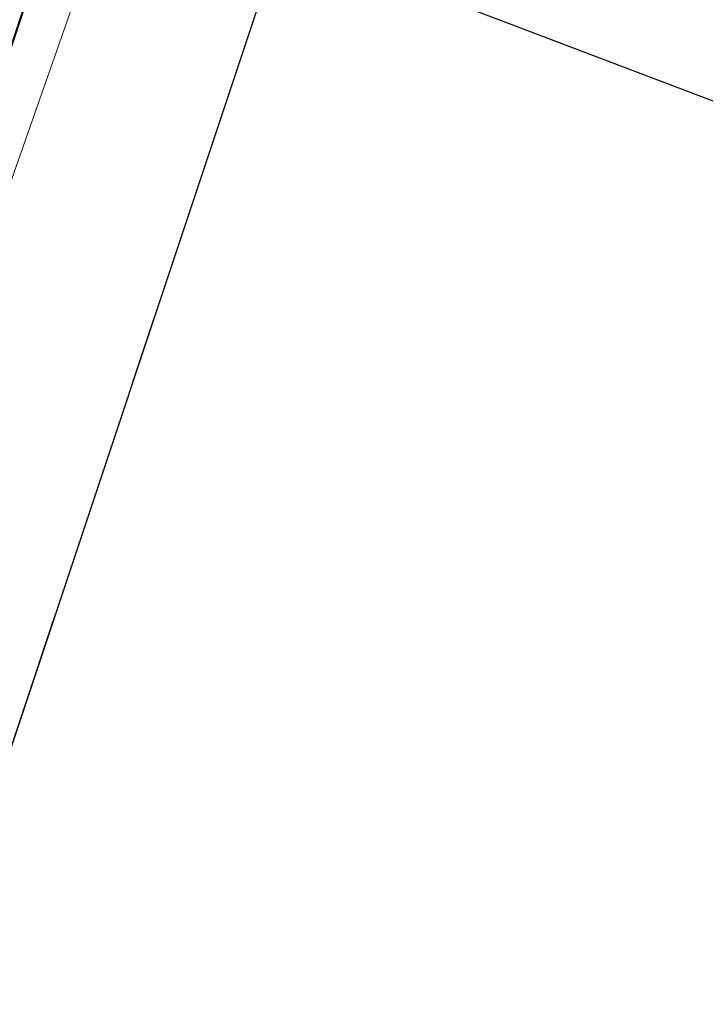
# Model space of a CAD drawing. Header units: metres. Extents: x 6599594 to 6600699, y 5687867 to 5691114.
# Tile 196 of 256: x 6599963.04 to 6599964.41, y 5688882 to 5688883.97. Entities that reach past the tile are written whole.
import ezdxf
from ezdxf import colors
from ezdxf.entities.mleader import LeaderData, LeaderLine
from ezdxf.math import Vec2, Vec3

# ---------------------------------------------------------------- set-up
doc = ezdxf.new("R2010")
doc.units = ezdxf.units.M
doc.header["$MEASUREMENT"] = 0
for name, pattern in [('1', [0]), ('GUK', [2, 1.5, -0.5]), ('GUZ', [1, 0.5, -0.5])]:
    doc.linetypes.add(name, pattern=pattern)
doc.layers.get('0').update_dxf_attribs({"color": 253, "linetype": 'CONTINUOUS', "lineweight": 13})
for name, color, linetype, lineweight in [('_bariery', 7, 'OGRODZENIE2', 40), ('_kolor chodnik', 50, '1', 5), ('_kolor jezdnia', 4, '1', 0), ('_kolor pobocze', 211, '1', 5), ('_kolor zjazdy kostka', 7, '1', 5), ('_kolor ścieżka @ 1', 10, '1', 0), ('_opis', 7, 'CONTINUOUS', 25), ('Dzialki', 130, '1', 30), ('Kontury', 252, 'GUK', 9), ('OT_Komunikacja', 7, 'CONTINUOUS', 0), ('Uzytki', 252, 'GUZ', 9)]:
    doc.layers.add(name, color=color, linetype=linetype, lineweight=lineweight)
doc.styles.get("Standard").update_dxf_attribs({"font": 'ARIALN.TTF', "width": 0.75, "height": 1.199999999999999})
doc.linetypes.add('OGRODZENIE2', pattern='A,0.25,-0.1,[132,ltypeshp.shx,S=0.1,R=0,X=-0.1,Y=0],-0.1,1', length=1.45)
pattern_1 = [(45, (0, 0), (-0.1414213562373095, 0.1414213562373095), []), (135, (0, 0), (-0.1414213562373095, -0.1414213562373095), [])]

# ---------------------------------------------------------------- blocks, each defined once
blk = doc.blocks.new('_Dot')
at = {"color": 0, "linetype": 'ByBlock', "lineweight": -2}
blk.add_line((-0.5, 0), (-1, 0), dxfattribs=at)
at = {"color": 0, "linetype": 'ByBlock', "const_width": 0.5}
blk.add_lwpolyline([(-0.25, 0, 1), (0.25, 0, 1)], format="xyb", close=True, dxfattribs=at)

msp = doc.modelspace()

# ---------------------------------------------------------------- hatches: boundary and pattern name
at = {"layer": '_kolor chodnik'}
h = msp.add_hatch(dxfattribs=at)
h.set_pattern_fill('ANSI37', color=256, scale=1.6)
h.set_pattern_definition(pattern_1)
h.paths.add_polyline_path([(6599849.938171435, 5688542.085872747), (6599852.232147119, 5688548.938742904), (6599853.573135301, 5688548.489851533), (6599853.827082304, 5688549.248475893), (6599851.793849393, 5688549.929093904), (6599849.895278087, 5688548.982823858), (6599847.823506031, 5688542.793750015)])
edge = h.paths.add_edge_path()
edge.add_line((6600018.106075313, 5689087.454911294), (6600022.42781917, 5689091.229234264))
edge.add_line((6600022.42781917, 5689091.229234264), (6600020.233254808, 5689093.742094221))
edge.add_line((6600020.233254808, 5689093.742094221), (6600017.159471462, 5689091.057656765))
edge.add_arc((6600023.275194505, 5689085.385140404), 8.34143334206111, 137.1531558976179, 148.8016577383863)
edge.add_line((6600016.140105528, 5689089.706021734), (6600018.106075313, 5689087.454911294))
h.paths.add_polyline_path([(6600038.501784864, 5689187.59229436), (6600037.906968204, 5689187.700586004), (6600037.638296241, 5689186.224843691), (6600038.240083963, 5689186.115282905)])
h.paths.add_polyline_path([(6600069.098302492, 5689360.276020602), (6600068.321239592, 5689360.413462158), (6600068.064048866, 5689358.936495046), (6600068.836639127, 5689358.799546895)])
h.paths.add_polyline_path([(6600082.393785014, 5689362.950258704), (6600082.941124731, 5689366.103121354), (6600081.481377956, 5689366.361351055), (6600080.923159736, 5689363.210828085)])
h.paths.add_polyline_path([(6600074.022236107, 5689388.065861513), (6600072.983907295, 5689388.249860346), (6600072.723374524, 5689386.772538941), (6600073.760538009, 5689386.588865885)])
h.paths.add_polyline_path([(6600105.602402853, 5689486.45426531), (6600106.738797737, 5689489.760539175), (6600105.28818975, 5689490.281952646), (6600104.132785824, 5689486.965912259)])
h.paths.add_polyline_path([(6600132.519778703, 5689678.737346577), (6600131.636986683, 5689678.922259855), (6600131.330470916, 5689677.453953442), (6600132.212256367, 5689677.269208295)])
h.paths.add_polyline_path([(6600156.649397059, 5689798.7449027), (6600156.48800471, 5689797.95886096), (6600157.450195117, 5689797.757316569), (6600157.615023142, 5689798.542205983)])
h.paths.add_polyline_path([(6600189.055358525, 5689948.643107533), (6600187.902868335, 5689948.884512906), (6600187.600024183, 5689947.417400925), (6600188.748131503, 5689947.176379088)])
edge = h.paths.add_edge_path()
edge.add_line((6600204.459383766, 5690032.969035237), (6600204.153258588, 5690031.227801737))
edge.add_arc((6600202.328347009, 5690027.299936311), 4.331100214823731, 41.853001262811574, 65.08011546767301, ccw=False)
edge.add_arc((6600032.903931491, 5690051.979071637), 174.020003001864, 352.8070218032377, 353.495463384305)
edge.add_arc((6600202.372679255, 5690027.343587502), 5.999999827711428, 55.12102442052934, 69.64815978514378)
edge = h.paths.add_edge_path()
edge.add_line((6600205.046027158, 5690040.265402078), (6600204.972740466, 5690038.483452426))
edge.add_arc((6600203.986269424, 5690044.401803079), 5.999999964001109, 279.4630688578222, 294.9140560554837)
edge.add_line((6600206.513819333, 5690038.960158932), (6600206.607027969, 5690041.030672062))
edge.add_arc((6600203.986269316, 5690044.401803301), 4.270000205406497, 284.3702444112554, 307.86193139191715, ccw=False)
edge = h.paths.add_edge_path()
edge.add_arc((6600203.547470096, 5690044.558759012), 6.446878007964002, 324.43500910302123, 356.20133685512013, ccw=False)
edge.add_arc((6600203.986269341, 5690044.401803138), 6.000000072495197, 323.2169970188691, 357.4193489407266)
h.paths.add_polyline_path([(6600208.910055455, 5690121.713696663), (6600208.146285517, 5690121.748120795), (6600207.125602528, 5690121.794124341), (6600209.971605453, 5690121.665851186)])
edge = h.paths.add_edge_path()
edge.add_line((6600238.769818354, 5690481.648294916), (6600240.338176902, 5690490.87374652))
edge.add_line((6600240.338176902, 5690490.87374652), (6600241.251295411, 5690510.829461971))
edge.add_line((6600241.251295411, 5690510.829461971), (6600239.524022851, 5690510.928942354))
edge.add_line((6600239.524022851, 5690510.928942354), (6600238.633343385, 5690491.167757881))
edge.add_line((6600238.633343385, 5690491.167757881), (6600234.579716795, 5690467.661262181))
edge.add_line((6600234.579716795, 5690467.661262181), (6600234.449796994, 5690464.966873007))
edge.add_arc((6600242.443669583, 5690464.607462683), 8.001948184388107, 177.4256737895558, 268.2543056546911)
edge.add_line((6600242.199903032, 5690456.609228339), (6600242.216657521, 5690457.359274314))
edge.add_line((6600242.216657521, 5690457.359274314), (6600242.305257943, 5690458.836738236))
edge.add_arc((6600242.444504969, 5690464.607952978), 5.772894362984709, 177.0298084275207, 268.6178439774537, ccw=False)
edge.add_line((6600236.679365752, 5690464.907083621), (6600236.951876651, 5690470.95443634))
edge.add_line((6600236.951876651, 5690470.95443634), (6600238.15078669, 5690478.210832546))
edge.add_line((6600238.15078669, 5690478.210832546), (6600238.769818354, 5690481.648294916))
h.paths.add_polyline_path([(6600238.769818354, 5690481.648294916), (6600238.15078669, 5690478.210832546), (6600239.670056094, 5690477.930590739), (6600240.266710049, 5690481.376366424)])
edge = h.paths.add_edge_path()
edge.add_line((6600223.366500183, 5690460.339976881), (6600223.278629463, 5690457.997544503))
edge.add_arc((6600220.967166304, 5690465.656339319), 7.999999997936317, 286.7940807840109, 300.2738222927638)
edge.add_line((6600225.000231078, 5690458.747331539), (6600225.240084, 5690461.623695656))
edge.add_arc((6600221.105749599, 5690465.648640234), 5.76999998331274, 293.06724424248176, 315.7681070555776, ccw=False)
edge = h.paths.add_edge_path()
edge.add_arc((6600220.025145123, 5690444.676291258), 5.770000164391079, 37.996647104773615, 59.94382588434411, ccw=False)
edge.add_line((6600224.572175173, 5690448.22839199), (6600224.817793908, 5690451.081798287))
edge.add_arc((6600220.025145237, 5690444.676291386), 7.999999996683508, 53.19588653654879, 68.15166733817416)
edge.add_line((6600223.00235276, 5690452.101669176), (6600222.91504296, 5690449.670427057))
edge = h.paths.add_edge_path()
edge.add_arc((6600221.105749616, 5690465.648640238), 7.999999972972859, 328.0222308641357, 357.0132597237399)
edge.add_line((6600229.094882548, 5690465.23180147), (6600229.218816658, 5690467.593604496))
edge.add_line((6600229.218816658, 5690467.593604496), (6600228.218919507, 5690467.645774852))
edge.add_line((6600228.218919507, 5690467.645774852), (6600227.891778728, 5690461.411918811))
h.paths.add_polyline_path([(6600200.980142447, 5690012.236744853), (6600202.317278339, 5690011.956662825), (6600202.522293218, 5690012.935421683), (6600201.182321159, 5690013.216097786)])
h.paths.add_polyline_path([(6600196.457878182, 5689983.98337835), (6600195.202332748, 5689984.246370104), (6600194.899091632, 5689982.777335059), (6600196.150355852, 5689982.515240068)])
edge = h.paths.add_edge_path()
edge.add_line((6600112.305909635, 5689517.991018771), (6600112.691041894, 5689519.807934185))
edge.add_line((6600112.691041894, 5689519.807934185), (6600113.245521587, 5689522.423769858))
edge.add_line((6600113.245521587, 5689522.423769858), (6600111.553124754, 5689522.782507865))
edge.add_line((6600111.553124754, 5689522.782507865), (6600107.405864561, 5689503.21722655))
edge.add_line((6600107.405864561, 5689503.21722655), (6600099.494506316, 5689480.361667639))
edge.add_line((6600099.494506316, 5689480.361667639), (6600099.182814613, 5689478.891218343))
edge.add_arc((6600107.008997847, 5689477.232359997), 8.000059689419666, 168.0325629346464, 257.7529108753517)
edge.add_line((6600105.311960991, 5689469.414366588), (6600105.784990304, 5689471.593619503))
edge.add_arc((6600107.008927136, 5689477.232314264), 5.769999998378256, 168.0321375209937, 257.7533362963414, ccw=False)
edge.add_line((6600101.364343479, 5689478.42879883), (6600101.647245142, 5689479.76342708))
edge.add_line((6600101.647245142, 5689479.76342708), (6600104.132785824, 5689486.965912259))
edge.add_line((6600104.132785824, 5689486.965912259), (6600105.28818975, 5689490.281952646))
edge.add_line((6600105.28818975, 5689490.281952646), (6600108.240043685, 5689498.809726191))
edge.add_line((6600108.240043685, 5689498.809726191), (6600112.305909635, 5689517.991018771))
h.paths.add_polyline_path([(6600136.009573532, 5689645.499114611), (6600138.333647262, 5689645.012304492), (6600138.661671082, 5689646.578318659), (6600134.869459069, 5689647.372651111)])
at = {"layer": '_kolor jezdnia'}
h = msp.add_hatch(dxfattribs=at)
h.set_pattern_fill('ANSI37', color=4, scale=3.5)
h.set_pattern_definition([(45, (0, 0), (-0.3093592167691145, 0.3093592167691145), []), (135, (0, 0), (-0.3093592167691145, -0.3093592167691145), [])])
edge = h.paths.add_edge_path()
edge.add_line((6599833.066047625, 5688539.933393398), (6599850.649511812, 5688527.983462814))
edge.add_arc((6599857.337592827, 5688536.653968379), 10.95025544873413, 169.5012687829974, 232.3548431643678, ccw=False)
edge.add_arc((6599858.085851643, 5688536.618142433), 11.69295282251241, 162.2507788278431, 169.9967502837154, ccw=False)
edge.add_line((6599846.949484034, 5688540.182754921), (6599847.823506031, 5688542.793750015))
edge.add_line((6599847.823506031, 5688542.793750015), (6599849.895278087, 5688548.982823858))
edge.add_line((6599849.895278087, 5688548.982823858), (6599852.434748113, 5688556.56906746))
edge.add_line((6599852.434748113, 5688556.56906746), (6599928.48625871, 5688783.760284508))
edge.add_line((6599928.48625871, 5688783.760284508), (6599931.025728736, 5688791.34652811))
edge.add_line((6599931.025728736, 5688791.34652811), (6599996.657773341, 5688987.411326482))
edge.add_line((6599996.657773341, 5688987.411326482), (6599999.197243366, 5688994.997570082))
edge.add_line((6599999.197243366, 5688994.997570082), (6600021.930100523, 5689062.908193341))
edge.add_line((6600021.930100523, 5689062.908193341), (6600017.620224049, 5689067.371531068))
edge.add_line((6600017.620224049, 5689067.371531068), (6600016.714558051, 5689064.654078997))
edge.add_line((6600016.714558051, 5689064.654078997), (6600012.423620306, 5689051.835617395))
edge.add_line((6600012.423620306, 5689051.835617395), (6600009.884150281, 5689044.249373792))
edge.add_line((6600009.884150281, 5689044.249373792), (6599977.53516164, 5688947.612159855))
edge.add_line((6599977.53516164, 5688947.612159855), (6599974.995691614, 5688940.025916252))
edge.add_line((6599974.995691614, 5688940.025916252), (6599942.096912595, 5688841.746295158))
edge.add_line((6599942.096912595, 5688841.746295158), (6599939.557442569, 5688834.160051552))
edge.add_line((6599939.557442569, 5688834.160051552), (6599882.679288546, 5688664.246042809))
edge.add_line((6599882.679288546, 5688664.246042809), (6599880.139818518, 5688656.659799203))
edge.add_line((6599880.139818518, 5688656.659799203), (6599852.46454386, 5688573.984527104))
edge.add_line((6599852.46454386, 5688573.984527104), (6599842.470137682, 5688544.127903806))
edge.add_arc((6599835.706422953, 5688546.652910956), 7.219660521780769, 248.5480913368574, 339.52856074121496, ccw=False)
h.paths.add_polyline_path([(6600044.653202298, 5689172.271628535), (6600046.276244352, 5689181.431901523), (6600047.759199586, 5689189.801539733), (6600051.0603021, 5689208.432603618), (6600052.368792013, 5689215.817578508), (6600054.808584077, 5689229.587499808), (6600056.11707399, 5689236.972474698), (6600057.346666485, 5689243.912161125), (6600058.655146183, 5689251.297078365), (6600058.831439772, 5689252.292060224), (6600060.098987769, 5689259.445963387), (6600060.139929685, 5689259.677035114), (6600061.407468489, 5689266.830886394), (6600072.329030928, 5689328.470998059), (6600073.637511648, 5689335.855921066), (6600077.337304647, 5689356.73715072), (6600078.820259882, 5689365.106788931), (6600081.142794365, 5689378.214921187), (6600082.538516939, 5689386.092227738), (6600095.187867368, 5689457.483787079), (6600091.082877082, 5689465.8405575), (6600089.043088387, 5689454.328211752), (6600087.870641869, 5689447.711051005), (6600087.560133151, 5689445.958573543), (6600086.562151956, 5689440.326076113), (6600082.433200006, 5689417.022719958), (6600080.95024477, 5689408.65308175), (6600077.202698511, 5689387.502337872), (6600075.719743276, 5689379.132699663), (6600073.469199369, 5689366.430874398), (6600071.986244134, 5689358.061236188), (6600069.98686466, 5689346.776955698), (6600068.591142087, 5689338.899649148), (6600065.559290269, 5689321.78820693), (6600064.163567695, 5689313.910900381), (6600059.719426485, 5689288.828650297), (6600058.323703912, 5689280.951343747), (6600057.563846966, 5689276.662793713), (6600056.168124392, 5689268.785487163), (6600054.804920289, 5689261.091711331), (6600053.409197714, 5689253.21440478), (6600053.264817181, 5689252.399536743), (6600051.869094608, 5689244.522230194), (6600051.183555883, 5689240.653124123), (6600049.787833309, 5689232.775817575), (6600046.593849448, 5689214.749319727), (6600045.198126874, 5689206.872013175), (6600044.41754409, 5689202.466488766), (6600042.934588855, 5689194.096850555), (6600036.429952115, 5689157.38538759), (6600034.946996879, 5689149.01574938), (6600030.579776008, 5689124.367629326), (6600027.529365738, 5689107.151445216), (6600024.895072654, 5689094.014582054), (6600030.583685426, 5689094.264316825), (6600032.945013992, 5689106.191885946), (6600043.170247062, 5689163.901990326)])
edge = h.paths.add_edge_path()
edge.add_line((6600111.106812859, 5689535.144351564), (6600111.256844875, 5689535.85214863))
edge.add_line((6600111.256844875, 5689535.85214863), (6600112.915748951, 5689543.678261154))
edge.add_line((6600112.915748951, 5689543.678261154), (6600117.304772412, 5689564.384094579))
edge.add_line((6600117.304772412, 5689564.384094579), (6600119.067357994, 5689572.699339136))
edge.add_line((6600119.067357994, 5689572.699339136), (6600120.087667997, 5689577.512794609))
edge.add_line((6600120.087667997, 5689577.512794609), (6600121.642890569, 5689584.849775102))
edge.add_line((6600121.642890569, 5689584.849775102), (6600128.436769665, 5689616.900852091))
edge.add_line((6600128.436769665, 5689616.900852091), (6600129.991992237, 5689624.237832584))
edge.add_line((6600129.991992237, 5689624.237832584), (6600132.660554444, 5689636.827148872))
edge.add_line((6600132.660554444, 5689636.827148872), (6600133.208838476, 5689639.444704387))
edge.add_line((6600133.208838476, 5689639.444704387), (6600134.848957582, 5689647.274775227))
edge.add_line((6600134.848957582, 5689647.274775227), (6600138.97649476, 5689666.979995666))
edge.add_line((6600138.97649476, 5689666.979995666), (6600140.51410642, 5689674.320687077))
edge.add_line((6600140.51410642, 5689674.320687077), (6600145.209128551, 5689696.735129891))
edge.add_line((6600145.209128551, 5689696.735129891), (6600146.746740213, 5689704.075821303))
edge.add_line((6600146.746740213, 5689704.075821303), (6600151.462308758, 5689726.588354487))
edge.add_line((6600151.462308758, 5689726.588354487), (6600152.999920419, 5689733.929045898))
edge.add_line((6600152.999920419, 5689733.929045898), (6600155.244070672, 5689744.642813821))
edge.add_line((6600155.244070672, 5689744.642813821), (6600156.781682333, 5689751.983505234))
edge.add_line((6600156.781682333, 5689751.983505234), (6600161.635515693, 5689775.156126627))
edge.add_line((6600161.635515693, 5689775.156126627), (6600163.378142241, 5689783.475576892))
edge.add_line((6600163.378142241, 5689783.475576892), (6600163.850769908, 5689785.731942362))
edge.add_line((6600163.850769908, 5689785.731942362), (6600167.028500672, 5689800.902704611))
edge.add_line((6600167.028500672, 5689800.902704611), (6600179.49088801, 5689860.399222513))
edge.add_line((6600179.49088801, 5689860.399222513), (6600181.233514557, 5689868.718672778))
edge.add_line((6600181.233514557, 5689868.718672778), (6600181.84713393, 5689871.648144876))
edge.add_line((6600181.84713393, 5689871.648144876), (6600183.384745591, 5689878.988836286))
edge.add_line((6600183.384745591, 5689878.988836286), (6600184.935818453, 5689886.393792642))
edge.add_line((6600184.935818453, 5689886.393792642), (6600186.575937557, 5689894.223863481))
edge.add_line((6600186.575937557, 5689894.223863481), (6600194.05133812, 5689929.912074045))
edge.add_line((6600194.05133812, 5689929.912074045), (6600195.691457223, 5689937.742144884))
edge.add_line((6600195.691457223, 5689937.742144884), (6600202.915799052, 5689972.231779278))
edge.add_line((6600202.915799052, 5689972.231779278), (6600204.555918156, 5689980.061850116))
edge.add_line((6600204.555918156, 5689980.061850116), (6600206.062781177, 5689987.255744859))
edge.add_line((6600206.062781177, 5689987.255744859), (6600207.702900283, 5689995.085815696))
edge.add_line((6600207.702900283, 5689995.085815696), (6600210.232559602, 5690007.162628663))
edge.add_line((6600210.232559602, 5690007.162628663), (6600211.694938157, 5690014.144150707))
edge.add_arc((6600028.177652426, 5690052.584442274), 187.5000004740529, 348.1696294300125, 357.4195276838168)
edge.add_line((6600215.487522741, 5690044.142720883), (6600208.310270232, 5690026.480446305))
edge.add_arc((6600032.903933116, 5690051.97907145), 177.2500013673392, 348.1696294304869, 351.7289130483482, ccw=False)
edge.add_line((6600206.38894146, 5690015.640182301), (6600205.966941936, 5690013.625519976))
edge.add_line((6600205.966941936, 5690013.625519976), (6600204.326822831, 5690005.795449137))
edge.add_line((6600204.326822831, 5690005.795449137), (6600197.076961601, 5689971.183982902))
edge.add_line((6600197.076961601, 5689971.183982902), (6600195.334335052, 5689962.864532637))
edge.add_line((6600195.334335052, 5689962.864532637), (6600193.44722506, 5689953.855305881))
edge.add_line((6600193.44722506, 5689953.855305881), (6600191.909227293, 5689946.512771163))
edge.add_line((6600191.909227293, 5689946.512771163), (6600185.496844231, 5689915.899498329))
edge.add_line((6600185.496844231, 5689915.899498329), (6600183.856521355, 5689908.068454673))
edge.add_line((6600183.856521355, 5689908.068454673), (6600182.066605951, 5689899.523243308))
edge.add_line((6600182.066605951, 5689899.523243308), (6600180.32407057, 5689891.204228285))
edge.add_line((6600180.32407057, 5689891.204228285), (6600174.320344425, 5689862.541919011))
edge.add_line((6600174.320344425, 5689862.541919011), (6600172.577809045, 5689854.222903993))
edge.add_line((6600172.577809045, 5689854.222903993), (6600163.663810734, 5689811.666703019))
edge.add_line((6600163.663810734, 5689811.666703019), (6600162.023782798, 5689803.837067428))
edge.add_line((6600162.023782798, 5689803.837067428), (6600160.924220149, 5689798.587659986))
edge.add_line((6600160.924220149, 5689798.587659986), (6600159.279208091, 5689790.734229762))
edge.add_line((6600159.279208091, 5689790.734229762), (6600157.107250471, 5689780.365115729))
edge.add_line((6600157.107250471, 5689780.365115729), (6600155.462238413, 5689772.511685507))
edge.add_line((6600155.462238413, 5689772.511685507), (6600153.380318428, 5689762.572418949))
edge.add_line((6600153.380318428, 5689762.572418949), (6600151.735124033, 5689754.718118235))
edge.add_line((6600151.735124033, 5689754.718118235), (6600148.586504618, 5689739.686336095))
edge.add_line((6600148.586504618, 5689739.686336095), (6600146.885007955, 5689731.563243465))
edge.add_line((6600146.885007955, 5689731.563243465), (6600141.75088822, 5689707.052510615))
edge.add_line((6600141.75088822, 5689707.052510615), (6600140.110896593, 5689699.223048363))
edge.add_line((6600140.110896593, 5689699.223048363), (6600133.483561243, 5689667.583574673))
edge.add_line((6600133.483561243, 5689667.583574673), (6600131.860394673, 5689659.834436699))
edge.add_line((6600131.860394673, 5689659.834436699), (6600131.740984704, 5689659.26436315))
edge.add_line((6600131.740984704, 5689659.26436315), (6600130.117814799, 5689651.515209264))
edge.add_line((6600130.117814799, 5689651.515209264), (6600127.27873359, 5689637.961189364))
edge.add_line((6600127.27873359, 5689637.961189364), (6600126.924568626, 5689636.290366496))
edge.add_line((6600126.924568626, 5689636.290366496), (6600125.166244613, 5689627.995226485))
edge.add_line((6600125.166244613, 5689627.995226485), (6600118.009503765, 5689594.232298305))
edge.add_line((6600118.009503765, 5689594.232298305), (6600116.25117975, 5689585.937158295))
edge.add_line((6600116.25117975, 5689585.937158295), (6600113.665314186, 5689573.737975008))
edge.add_line((6600113.665314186, 5689573.737975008), (6600111.898534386, 5689565.402943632))
edge.add_line((6600111.898534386, 5689565.402943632), (6600104.889982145, 5689532.339115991))
edge.add_line((6600104.889982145, 5689532.339115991), (6600103.22663594, 5689524.492047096))
edge.add_line((6600103.22663594, 5689524.492047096), (6600096.623876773, 5689493.342605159))
edge.add_line((6600096.623876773, 5689493.342605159), (6600094.968986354, 5689485.535427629))
edge.add_line((6600094.968986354, 5689485.535427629), (6600094.300101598, 5689482.379870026))
edge.add_line((6600094.300101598, 5689482.379870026), (6600099.182814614, 5689478.891218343))
edge.add_line((6600099.182814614, 5689478.891218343), (6600099.494506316, 5689480.361667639))
edge.add_line((6600099.494506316, 5689480.361667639), (6600111.106812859, 5689535.144351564))
edge = h.paths.add_edge_path()
edge.add_arc((6600239.213891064, 5690851.400367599), 10.00000000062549, -2.8342403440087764, 76.13703556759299, ccw=False)
edge.add_line((6600249.201658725, 5690850.905901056), (6600249.082723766, 5690848.503524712))
edge.add_line((6600249.082723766, 5690848.503524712), (6600247.016487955, 5690806.767468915))
edge.add_line((6600247.016487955, 5690806.767468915), (6600246.092398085, 5690789.152178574))
edge.add_line((6600246.092398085, 5690789.152178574), (6600233.768116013, 5690572.015170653))
edge.add_line((6600233.768116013, 5690572.015170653), (6600228.959056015, 5690465.296202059))
edge.add_line((6600228.959056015, 5690465.296202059), (6600234.588724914, 5690465.017134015))
edge.add_line((6600234.588724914, 5690465.017134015), (6600239.262540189, 5690571.767576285))
edge.add_line((6600239.262540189, 5690571.767576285), (6600252.50503885, 5690806.400146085))
edge.add_line((6600252.50503885, 5690806.400146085), (6600254.569211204, 5690848.094521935))
edge.add_arc((6600262.559425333, 5690847.6989487), 7.999999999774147, 76.13703557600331, 177.1657596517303, ccw=False)
edge.add_line((6600264.476229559, 5690855.465921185), (6600241.609896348, 5690861.109083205))
edge = h.paths.add_edge_path()
edge.add_line((6600250.031475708, 5690451.625307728), (6600250.231741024, 5690455.772579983))
edge.add_line((6600250.231741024, 5690455.772579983), (6600246.257763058, 5690456.417303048))
edge.add_line((6600246.257763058, 5690456.417303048), (6600242.171761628, 5690456.61060902))
edge.add_arc((6600242.563100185, 5690464.586983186), 7.985968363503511, 176.9123644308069, 267.1911945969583, ccw=False)
edge.add_line((6600234.588724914, 5690465.017134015), (6600228.959056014, 5690465.296202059))
edge.add_arc((6600220.965133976, 5690465.657286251), 8.002072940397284, 267.8289300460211, 357.413716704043, ccw=False)
edge.add_line((6600220.661989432, 5690457.660957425), (6600212.406915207, 5690458.119572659))
edge.add_line((6600212.406915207, 5690458.119572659), (6600208.431872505, 5690457.817501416))
edge.add_line((6600208.431872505, 5690457.817501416), (6600208.233912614, 5690454.548331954))
edge.add_line((6600208.233912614, 5690454.548331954), (6600212.129565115, 5690453.127270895))
edge.add_line((6600212.129565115, 5690453.127270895), (6600218.640548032, 5690452.76554962))
edge.add_line((6600218.640548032, 5690452.76554962), (6600216.486747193, 5690452.885205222))
edge.add_line((6600216.486747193, 5690452.885205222), (6600220.468905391, 5690452.663974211))
edge.add_arc((6600220.025145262, 5690444.676291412), 7.99999997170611, -0.3386579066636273, 86.8201700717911, ccw=False)
edge.add_line((6600228.025005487, 5690444.629006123), (6600227.803602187, 5690439.649256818))
edge.add_line((6600227.803602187, 5690439.649256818), (6600226.885525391, 5690435.936828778))
edge.add_line((6600226.885525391, 5690435.936828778), (6600225.534849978, 5690405.967249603))
edge.add_line((6600225.534849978, 5690405.967249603), (6600226.115199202, 5690402.187514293))
edge.add_line((6600226.115199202, 5690402.187514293), (6600213.445139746, 5690121.008786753))
edge.add_line((6600213.445139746, 5690121.008786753), (6600213.352800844, 5690118.960058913))
edge.add_line((6600213.352800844, 5690118.960058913), (6600209.980184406, 5690044.131649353))
edge.add_arc((6600203.98626942, 5690044.401803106), 5.999999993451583, 257.4162346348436, 357.41934921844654, ccw=False)
edge.add_line((6600202.679069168, 5690038.545931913), (6600201.589735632, 5690033.666039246))
edge.add_line((6600201.589735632, 5690033.666039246), (6600203.67987942, 5690033.199458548))
edge.add_arc((6600202.372679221, 5690027.343587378), 5.999999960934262, -8.27108729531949, 77.41623506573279, ccw=False)
edge.add_line((6600208.310270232, 5690026.480446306), (6600215.487522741, 5690044.142720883))
edge.add_line((6600215.487522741, 5690044.142720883), (6600216.199687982, 5690059.9446614))
edge.add_line((6600216.199687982, 5690059.9446614), (6600216.537356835, 5690067.437056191))
edge.add_line((6600216.537356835, 5690067.437056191), (6600223.893528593, 5690230.66011469))
edge.add_line((6600223.893528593, 5690230.66011469), (6600224.231197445, 5690238.152509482))
edge.add_line((6600224.231197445, 5690238.152509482), (6600233.507835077, 5690443.987992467))
edge.add_arc((6600241.499722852, 5690443.627812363), 7.999999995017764, 87.29208981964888, 177.4195277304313, ccw=False)
edge.add_line((6600241.877677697, 5690451.618879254), (6600246.021541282, 5690451.422886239))
edge.add_line((6600246.021541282, 5690451.422886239), (6600246.427694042, 5690451.44338883))
edge.add_line((6600246.427694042, 5690451.44338883), (6600246.79397003, 5690451.461878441))
edge.add_line((6600246.79397003, 5690451.461878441), (6600250.031475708, 5690451.625307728))
edge = h.paths.add_edge_path()
edge.add_line((6600007.33756506, 5689086.20374581), (6600006.980466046, 5689080.740822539))
edge.add_line((6600006.980466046, 5689080.740822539), (6600007.229745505, 5689080.720859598))
edge.add_line((6600007.229745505, 5689080.720859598), (6600008.093335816, 5689080.601653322))
edge.add_line((6600008.093335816, 5689080.601653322), (6600008.702681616, 5689080.53831051))
edge.add_arc((6600008.140193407, 5689070.554142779), 9.999999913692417, -18.557800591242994, 86.77547804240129, ccw=False)
edge.add_line((6600017.620224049, 5689067.371531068), (6600021.930100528, 5689062.908193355))
edge.add_arc((6599734.83819726, 5689159.011261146), 302.7499967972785, 341.4922000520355, 343.8640860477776)
edge.add_arc((6600034.895369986, 5689072.315877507), 9.581213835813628, 98.63328270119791, 164.5273290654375, ccw=False)
edge.add_line((6600033.457137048, 5689081.788529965), (6600033.832640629, 5689081.798737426))
edge.add_line((6600033.832640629, 5689081.798737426), (6600034.422462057, 5689082.05700874))
edge.add_line((6600034.422462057, 5689082.05700874), (6600036.833623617, 5689082.139040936))
edge.add_line((6600036.833623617, 5689082.139040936), (6600036.730225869, 5689087.148851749))
edge.add_line((6600036.730225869, 5689087.148851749), (6600036.579860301, 5689087.134303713))
edge.add_arc((6600036.479565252, 5689093.136286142), 6.002820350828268, 169.1687651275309, 270.9573417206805, ccw=False)
edge.add_line((6600030.583685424, 5689094.264316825), (6600024.895072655, 5689094.014582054))
edge.add_arc((6600015.200558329, 5689096.162123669), 9.929528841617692, 271.0943432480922, 347.5094668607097, ccw=False)
edge.add_arc((6600014.909438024, 5689089.646776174), 3.446070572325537, 264.4236009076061, 278.0194998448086, ccw=False)
edge.add_line((6600014.574573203, 5689086.217014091), (6600014.299554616, 5689086.232508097))
edge.add_line((6600014.299554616, 5689086.232508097), (6600010.474232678, 5689086.448019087))
edge.add_line((6600010.474232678, 5689086.448019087), (6600007.33756506, 5689086.20374581))
edge = h.paths.add_edge_path()
edge.add_line((6600105.490725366, 5689463.953528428), (6600106.927559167, 5689464.047234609))
edge.add_line((6600106.927559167, 5689464.047234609), (6600107.835, 5689468.66))
edge.add_line((6600107.835, 5689468.66), (6600105.311960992, 5689469.414366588))
edge.add_arc((6600107.008997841, 5689477.232359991), 8.000059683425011, 168.0325628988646, 257.75291091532, ccw=False)
edge.add_line((6600099.182814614, 5689478.891218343), (6600094.300101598, 5689482.379870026))
edge.add_arc((6600586.245114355, 5689378.104238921), 502.8750369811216, 168.032376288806, 169.9522165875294)
edge.add_line((6600091.082877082, 5689465.8405575), (6600095.187867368, 5689457.483787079))
edge.add_arc((6600103.065173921, 5689456.088064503), 8.000000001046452, 77.7533362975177, 169.9524553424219, ccw=False)
edge.add_line((6600104.762140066, 5689463.906012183), (6600105.490725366, 5689463.953528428))
at = {"layer": '_kolor pobocze'}
h = msp.add_hatch(dxfattribs=at)
h.set_pattern_fill('ANSI37', color=256, scale=1.6)
h.set_pattern_definition(pattern_1)
edge = h.paths.add_edge_path()
edge.add_line((6600035.926965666, 5689101.569442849), (6600036.046865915, 5689102.311543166))
edge.add_arc((6600058.171848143, 5689233.778275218), 133.3154772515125, 259.4578941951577, 260.4470163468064, ccw=False)
edge.add_line((6600033.780707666, 5689102.713067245), (6600032.142559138, 5689101.847662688))
edge.add_arc((6599734.838175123, 5689159.011266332), 302.7500195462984, 347.6801154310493, 349.11639019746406, ccw=False)
edge.add_arc((6600036.478170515, 5689093.133441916), 6.000000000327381, 167.68011541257, 271.5571101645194)
edge.add_line((6600036.64121064, 5689087.1356575), (6600036.730491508, 5689087.137804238))
edge.add_line((6600036.730491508, 5689087.137804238), (6600036.712463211, 5689087.887583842))
edge.add_line((6600036.712463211, 5689087.887583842), (6600036.559840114, 5689087.884077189))
edge.add_arc((6600036.482532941, 5689093.14290691), 5.259397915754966, 170.6455005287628, 270.8422131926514, ccw=False)
edge.add_arc((6600545.796425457, 5688991.216220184), 524.6691769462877, 167.9170060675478, 168.7028219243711, ccw=False)
edge.add_line((6600032.751078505, 5689101.044345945), (6600034.011432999, 5689101.917298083))
edge.add_line((6600034.011432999, 5689101.917298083), (6600035.926965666, 5689101.569442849))
edge = h.paths.add_edge_path()
edge.add_line((6600002.828843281, 5688994.032881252), (6600003.066918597, 5688994.74409159))
edge.add_line((6600003.066918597, 5688994.74409159), (6600001.227880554, 5688995.359703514))
edge.add_line((6600001.227880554, 5688995.359703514), (6600000.55876659, 5688996.702196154))
edge.add_line((6600000.55876659, 5688996.702196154), (6600022.641310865, 5689062.67011804))
edge.add_arc((6599734.838193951, 5689159.011262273), 303.5000002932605, 341.4922000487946, 343.8640860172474)
edge.add_arc((6600035.267451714, 5689072.092773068), 9.250000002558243, 91.55711016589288, 163.8640860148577, ccw=False)
edge.add_line((6600035.016098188, 5689081.339357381), (6600036.868703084, 5689081.389717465))
edge.add_line((6600036.868703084, 5689081.389717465), (6600036.850674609, 5689082.139504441))
edge.add_line((6600036.850674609, 5689082.139504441), (6600034.99571817, 5689082.089080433))
edge.add_arc((6600035.267451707, 5689072.092773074), 9.999999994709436, 91.55711014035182, 163.8640860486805)
edge.add_arc((6599734.838192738, 5689159.011262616), 302.7500015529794, 341.4922000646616, 343.8640860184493, ccw=False)
edge.add_line((6600021.930100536, 5689062.908193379), (6599999.748942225, 5688996.645678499))
edge.add_line((6599999.748942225, 5688996.645678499), (6600000.695212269, 5688994.747107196))
edge.add_line((6600000.695212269, 5688994.747107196), (6600002.828843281, 5688994.032881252))
h.paths.add_polyline_path([(6599971.7492186, 5688907.297112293), (6599971.084233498, 5688908.631320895), (6599997.822068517, 5688988.526766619), (6599999.164561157, 5688989.195880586), (6600001.003599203, 5688988.580268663), (6600001.241674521, 5688989.291479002), (6599999.108043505, 5688990.005704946), (6599997.209472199, 5688989.059434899), (6599970.270280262, 5688908.583087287), (6599971.216550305, 5688906.684515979), (6599973.350181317, 5688905.970290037), (6599973.588256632, 5688906.681500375)])
h.paths.add_polyline_path([(6599932.504667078, 5688790.060553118), (6599931.835553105, 5688791.403045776), (6599968.343406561, 5688900.4641754), (6599969.685899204, 5688901.133289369), (6599971.524937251, 5688900.517677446), (6599971.763012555, 5688901.228887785), (6599969.629381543, 5688901.94311373), (6599967.730810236, 5688900.996843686), (6599931.025728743, 5688791.34652811), (6599931.971998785, 5688789.447956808), (6599934.105629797, 5688788.73373086), (6599934.343705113, 5688789.4449412)])
at = {"layer": '_kolor zjazdy kostka'}
h = msp.add_hatch(dxfattribs=at)
h.set_pattern_fill('ANSI37', color=256, scale=1.6)
h.set_pattern_definition(pattern_1)
h.paths.add_polyline_path([(6600244.137440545, 5690813.934732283), (6600242.369522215, 5690814.022127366), (6600242.097568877, 5690808.528921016), (6600243.865482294, 5690808.441426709)])
h.paths.add_polyline_path([(6600247.012128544, 5690806.679412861), (6600247.442736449, 5690815.377295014), (6600247.393289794, 5690814.378518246), (6600247.113277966, 5690808.722537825)])
h.paths.add_polyline_path([(6600242.297085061, 5690788.088808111), (6600240.958726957, 5690788.155683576), (6600240.648818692, 5690782.664569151), (6600241.987258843, 5690782.599147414)])
h.paths.add_polyline_path([(6600245.558275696, 5690780.919298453), (6600246.037231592, 5690789.405686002), (6600244.985820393, 5690788.453468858), (6600244.612601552, 5690781.981345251)])
h.paths.add_polyline_path([(6600241.348405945, 5690723.711515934), (6600242.272017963, 5690722.691689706), (6600242.749709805, 5690731.155680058), (6600241.698138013, 5690730.203317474), (6600241.472690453, 5690726.27550499)])
h.paths.add_polyline_path([(6600225.772794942, 5690394.589141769), (6600224.731429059, 5690393.637598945), (6600224.461246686, 5690387.644646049), (6600225.412923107, 5690386.603142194)])
h.paths.add_polyline_path([(6600223.012390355, 5690333.280720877), (6600223.372595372, 5690341.272607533), (6600222.32835346, 5690340.318436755), (6600222.058239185, 5690334.324941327)])
h.paths.add_polyline_path([(6600215.496388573, 5690166.390602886), (6600215.856593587, 5690174.382489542), (6600214.812834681, 5690173.428760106), (6600214.542018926, 5690167.435062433)])
h.paths.add_polyline_path([(6600212.446537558, 5690121.053392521), (6600213.399499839, 5690120.010473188), (6600213.788744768, 5690128.503024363), (6600212.745135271, 5690127.54943145)])
h.paths.add_polyline_path([(6600209.977420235, 5690121.665589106), (6600210.225142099, 5690127.162117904), (6600207.346107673, 5690127.291879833), (6600207.119593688, 5690121.794395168)])
h.paths.add_polyline_path([(6600207.950178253, 5690070.725854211), (6600204.880846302, 5690070.828947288), (6600204.643784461, 5690065.333808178), (6600207.702521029, 5690065.204598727)])
h.paths.add_polyline_path([(6600200.981479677, 5690012.236464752), (6600199.969248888, 5690007.339980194), (6600201.282587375, 5690007.064882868), (6600202.31726072, 5690011.956666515)])
h.paths.add_polyline_path([(6600193.613960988, 5689970.406358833), (6600192.398010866, 5689970.660657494), (6600191.286205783, 5689965.274578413), (6600192.486379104, 5689965.023185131)])
h.paths.add_polyline_path([(6600189.061271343, 5689948.671423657), (6600189.98413328, 5689953.050774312), (6600188.818902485, 5689953.32186217), (6600187.908781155, 5689948.91282903)])
h.paths.add_polyline_path([(6600180.976201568, 5689915.317449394), (6600179.952861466, 5689910.421322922), (6600181.008474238, 5689910.200199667), (6600182.033843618, 5689915.09540201)])
h.paths.add_polyline_path([(6600176.508279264, 5689893.538690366), (6600177.476023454, 5689893.335973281), (6600178.603605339, 5689898.719146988), (6600177.636002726, 5689898.922290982)])
h.paths.add_polyline_path([(6600179.28182965, 5689859.401159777), (6600180.522246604, 5689860.211927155), (6600181.057490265, 5689860.561775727), (6600183.598022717, 5689860.029600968), (6600184.726606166, 5689865.412570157), (6600182.186324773, 5689865.943033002), (6600181.604764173, 5689866.832779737), (6600181.024456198, 5689867.720610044)])
h.paths.add_polyline_path([(6600160.200810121, 5689810.862606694), (6600159.232772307, 5689811.065842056), (6600158.207991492, 5689806.171529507), (6600159.175735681, 5689805.968812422)])
h.paths.add_polyline_path([(6600156.49391753, 5689797.987177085), (6600155.463416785, 5689793.068691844), (6600156.431160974, 5689792.865974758), (6600157.461419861, 5689797.784520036)])
edge = h.paths.add_edge_path()
edge.add_arc((6600173.111981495, 5689800.679690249), 5.999999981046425, 204.673115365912, 239.5411154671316, ccw=False)
edge.add_arc((6600173.162096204, 5689800.685330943), 6.047914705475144, 168.3203586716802, 204.5234866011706, ccw=False)
edge.add_line((6600167.239404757, 5689801.9096668), (6600163.651667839, 5689784.781499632))
edge.add_arc((6600169.524220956, 5689783.551410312), 5.999999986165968, 139.2146049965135, 168.1696294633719, ccw=False)
edge.add_arc((6600169.524220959, 5689783.551410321), 5.999999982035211, 96.80962310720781, 139.2146050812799, ccw=False)
edge.add_line((6600168.812796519, 5689789.509083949), (6600170.070461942, 5689795.507731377))
h.paths.add_polyline_path([(6600163.526364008, 5689776.866746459), (6600166.051243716, 5689776.337874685), (6600167.179826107, 5689781.720838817), (6600164.653945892, 5689782.249920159), (6600163.941148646, 5689783.340449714), (6600163.493329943, 5689784.025580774), (6600161.750703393, 5689775.706130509), (6600162.438017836, 5689776.155376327)])
h.paths.add_polyline_path([(6600152.614191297, 5689774.643430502), (6600153.639138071, 5689779.536616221), (6600152.646757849, 5689779.744928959), (6600151.646447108, 5689774.846147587)])
h.paths.add_polyline_path([(6600150.121074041, 5689767.466820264), (6600148.177624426, 5689758.16795459), (6600149.115997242, 5689757.971390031), (6600151.066362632, 5689767.268392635)])
h.paths.add_polyline_path([(6600142.970741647, 5689739.332500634), (6600141.888449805, 5689734.142420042), (6600144.036614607, 5689733.695518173), (6600145.123068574, 5689738.882330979)])
h.paths.add_polyline_path([(6600136.256357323, 5689701.052153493), (6600137.154085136, 5689700.864096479), (6600138.287960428, 5689706.274871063), (6600137.386492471, 5689706.464182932)])
h.paths.add_polyline_path([(6600130.081494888, 5689667.099389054), (6600129.212847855, 5689667.281639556), (6600128.083282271, 5689661.898895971), (6600128.953953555, 5689661.716447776)])
h.paths.add_polyline_path([(6600128.397394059, 5689659.030340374), (6600127.554144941, 5689659.207226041), (6600126.49340855, 5689653.810049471), (6600127.269860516, 5689653.647397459)])
h.paths.add_polyline_path([(6600134.990411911, 5689640.633636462), (6600137.30714639, 5689640.148363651), (6600138.339560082, 5689645.040620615), (6600136.015486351, 5689645.500958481), (6600135.435178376, 5689646.388788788), (6600134.8548704, 5689647.276619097), (6600133.214751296, 5689639.446548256), (6600134.102581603, 5689640.026856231)])
h.paths.add_polyline_path([(6600122.164164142, 5689634.294831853), (6600121.024067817, 5689628.914244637), (6600122.015114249, 5689628.705875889), (6600123.155614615, 5689634.086346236)])
h.paths.add_polyline_path([(6600114.54207576, 5689593.450769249), (6600113.493359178, 5689593.398339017), (6600112.364315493, 5689588.045694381), (6600113.29076438, 5689587.54753241)])
h.paths.add_polyline_path([(6600110.194543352, 5689572.941097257), (6600109.20781945, 5689573.148880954), (6600108.067717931, 5689567.768269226), (6600109.05014319, 5689567.535215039)])
h.paths.add_polyline_path([(6600119.083213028, 5689565.540446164), (6600119.089125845, 5689565.542290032), (6600121.462438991, 5689565.065690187), (6600122.598093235, 5689570.447168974), (6600120.229622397, 5689570.949214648), (6600119.651446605, 5689571.8119627), (6600119.073270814, 5689572.727655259), (6600117.310757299, 5689564.412754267)])
h.paths.add_polyline_path([(6600101.698666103, 5689532.937884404), (6600100.730666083, 5689533.141679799), (6600099.694214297, 5689528.250234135), (6600100.669121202, 5689528.045267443)])
h.paths.add_polyline_path([(6600094.064021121, 5689496.827028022), (6600093.080194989, 5689497.033910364), (6600092.036590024, 5689492.143967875), (6600093.038865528, 5689491.933250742)])
h.paths.add_polyline_path([(6600083.709836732, 5689453.74980843), (6600082.738586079, 5689448.336231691), (6600084.647281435, 5689448.027407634), (6600085.606840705, 5689453.416583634)])
h.paths.add_polyline_path([(6600084.434394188, 5689446.82589514), (6600083.348896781, 5689447.018140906), (6600082.567374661, 5689442.58660872), (6600083.649300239, 5689442.394910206)])
h.paths.add_polyline_path([(6600078.04194071, 5689410.721110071), (6600078.996952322, 5689416.137564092), (6600078.054833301, 5689416.304853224), (6600077.111232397, 5689410.886043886)])
h.paths.add_polyline_path([(6600072.911565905, 5689386.768652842), (6600071.960466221, 5689381.312635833), (6600072.800073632, 5689381.16322159), (6600073.766450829, 5689386.590709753)])
h.paths.add_polyline_path([(6600082.887400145, 5689379.432062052), (6600085.278102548, 5689379.03494316), (6600086.160383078, 5689383.956496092), (6600083.759726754, 5689384.355378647), (6600083.152078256, 5689385.224725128), (6600082.544429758, 5689386.094071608), (6600081.148707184, 5689378.216765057), (6600082.018053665, 5689378.824413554)])
h.paths.add_polyline_path([(6600080.731401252, 5689363.247695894), (6600080.041469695, 5689363.369939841), (6600079.433821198, 5689364.239286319), (6600078.8261727, 5689365.1086328), (6600077.343217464, 5689356.73899459), (6600078.212563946, 5689357.346643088), (6600079.081910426, 5689357.954291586), (6600081.429189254, 5689357.564866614), (6600082.388748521, 5689362.980514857)])
h.paths.add_polyline_path([(6600069.104215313, 5689360.304336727), (6600070.063917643, 5689365.720487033), (6600069.2708267, 5689365.861009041), (6600068.327152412, 5689360.441778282)])
h.paths.add_polyline_path([(6600066.550616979, 5689345.891799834), (6600065.546169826, 5689346.069805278), (6600064.677796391, 5689341.145792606), (6600065.678290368, 5689340.968483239)])
h.paths.add_polyline_path([(6600061.138656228, 5689321.077501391), (6600060.270282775, 5689316.15348863), (6600061.250715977, 5689315.979734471), (6600062.127590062, 5689320.902245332)])
h.paths.add_polyline_path([(6600055.325252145, 5689288.11325564), (6600054.456878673, 5689283.189242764), (6600055.410852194, 5689283.020177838), (6600056.283178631, 5689287.917022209)])
h.paths.add_polyline_path([(6600048.045675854, 5689182.819289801), (6600050.371939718, 5689182.407116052), (6600051.31444535, 5689187.67761207), (6600048.980409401, 5689188.064690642), (6600048.372760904, 5689188.934037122), (6600047.765112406, 5689189.803383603), (6600046.306982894, 5689181.603992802), (6600046.972918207, 5689182.069462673)])
h.paths.add_polyline_path([(6600040.943690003, 5689201.374141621), (6600039.339175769, 5689201.66987967), (6600038.429882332, 5689196.244216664), (6600039.984130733, 5689195.958493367)])
h.paths.add_polyline_path([(6600032.993704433, 5689156.473759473), (6600032.278185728, 5689156.600537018), (6600031.299242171, 5689151.188930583), (6600032.034145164, 5689151.058111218)])
h.paths.add_polyline_path([(6600026.309179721, 5689123.603833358), (6600025.417362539, 5689118.683970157), (6600026.271201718, 5689118.532684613), (6600027.143528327, 5689123.456001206)])
h.paths.add_polyline_path([(6600013.302986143, 5689054.462576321), (6600015.842456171, 5689062.048819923), (6600014.576741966, 5689061.417973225), (6600012.672139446, 5689055.728290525)])
h.paths.add_polyline_path([(6599974.547216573, 5688938.686171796), (6599977.086686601, 5688946.272415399), (6599975.820972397, 5688945.641568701), (6599973.916369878, 5688939.951886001)])
h.paths.add_polyline_path([(6599942.102825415, 5688841.748139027), (6599940.837111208, 5688841.117292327), (6599938.932508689, 5688835.427609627), (6599939.563355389, 5688834.161895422)])
h.paths.add_polyline_path([(6599882.685201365, 5688664.247886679), (6599881.419487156, 5688663.617039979), (6599879.514884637, 5688657.927357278), (6599880.145731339, 5688656.661643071)])
h.paths.add_polyline_path([(6599851.799762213, 5688549.930937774), (6599853.832995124, 5688549.250319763), (6599855.42016389, 5688553.991722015), (6599853.386930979, 5688554.672340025), (6599852.913795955, 5688555.621625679), (6599852.440660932, 5688556.570911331), (6599849.901190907, 5688548.984667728)])
h.paths.add_polyline_path([(6600233.581687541, 5690586.458647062), (6600234.520016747, 5690585.337735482), (6600234.976631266, 5690593.428266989), (6600233.922640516, 5690592.499827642)])
h.paths.add_polyline_path([(6600231.72837122, 5690526.750719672), (6600230.676277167, 5690525.793817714), (6600230.420013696, 5690519.782861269), (6600231.363586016, 5690518.655686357)])
h.paths.add_polyline_path([(6600237.577122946, 5690639.505119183), (6600236.516490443, 5690638.540451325), (6600236.176926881, 5690632.541599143), (6600237.1204992, 5690631.41442423)])
h.paths.add_polyline_path([(6600238.927801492, 5690681.139540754), (6600239.8637879, 5690680.021427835), (6600240.320411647, 5690688.112122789), (6600239.268317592, 5690687.155220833)])
h.paths.add_polyline_path([(6600218.12228406, 5690224.814875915), (6600217.079933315, 5690223.86243318), (6600216.809648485, 5690217.865326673), (6600217.762143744, 5690216.822918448)])
h.paths.add_polyline_path([(6600219.363739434, 5690274.535639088), (6600220.31588625, 5690273.493612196), (6600220.675810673, 5690281.480778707), (6600219.633750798, 5690280.528598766)])
h.paths.add_polyline_path([(6600168.759867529, 5689856.554734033), (6600169.729143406, 5689856.3516961), (6600170.857343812, 5689861.737822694), (6600169.889741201, 5689861.940966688)])
h.paths.add_polyline_path([(6600168.841833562, 5689852.115601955), (6600167.871405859, 5689852.319339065), (6600166.844894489, 5689847.425845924), (6600167.816759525, 5689847.221809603)])
at = {"layer": '_kolor ścieżka @ 1'}
h = msp.add_hatch(dxfattribs=at)
h.set_pattern_fill('ANSI37', color=10, scale=1.8)
h.set_pattern_definition([(45, (0, 0), (-0.1590990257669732, 0.1590990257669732), []), (135, (0, 0), (-0.1590990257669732, -0.1590990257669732), [])])
edge = h.paths.add_edge_path()
edge.add_line((6599877.145262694, 5688659.244027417), (6599854.614951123, 5688591.938475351))
edge.add_line((6599854.614951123, 5688591.938475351), (6599854.214414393, 5688589.387325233))
edge.add_line((6599854.214414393, 5688589.387325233), (6599839.435327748, 5688545.233719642))
edge.add_arc((6599834.523035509, 5688547.748213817), 5.518450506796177, 246.51508714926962, 332.8930934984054, ccw=False)
edge.add_line((6599832.323891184, 5688542.686883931), (6599836.925902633, 5688539.594394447))
edge.add_arc((6599835.881373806, 5688546.52869976), 7.012533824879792, 278.5661808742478, 339.9794081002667)
edge.add_line((6599842.470137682, 5688544.127903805), (6599857.359687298, 5688588.607952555))
edge.add_line((6599857.359687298, 5688588.607952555), (6599857.303782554, 5688591.591210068))
edge.add_line((6599857.303782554, 5688591.591210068), (6599879.508971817, 5688657.925513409))
edge.add_line((6599879.508971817, 5688657.925513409), (6599879.193548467, 5688658.558370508))
edge.add_line((6599879.193548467, 5688658.558370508), (6599877.145262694, 5688659.244027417))
h.paths.add_polyline_path([(6599879.193548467, 5688658.558370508), (6599879.508971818, 5688657.925513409), (6599881.413574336, 5688663.615196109), (6599880.780717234, 5688663.299772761), (6599878.732431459, 5688663.985429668), (6599877.145262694, 5688659.244027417)])
h.paths.add_polyline_path([(6599938.92659587, 5688835.425765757), (6599938.611172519, 5688836.058622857), (6599936.562886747, 5688836.744279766), (6599878.732431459, 5688663.985429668), (6599880.780717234, 5688663.299772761), (6599881.413574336, 5688663.615196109)])
h.paths.add_polyline_path([(6599974.364844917, 5688941.291630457), (6599974.049421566, 5688941.924487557), (6599972.001135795, 5688942.610144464), (6599936.562886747, 5688836.744279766), (6599938.611172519, 5688836.058622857), (6599938.92659587, 5688835.425765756)])
h.paths.add_polyline_path([(6599974.049421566, 5688941.924487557), (6599974.364844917, 5688941.291630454), (6600009.253303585, 5689045.515087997), (6600008.937880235, 5689046.147945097), (6600006.889594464, 5689046.833602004), (6599972.001135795, 5688942.610144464)])
h.paths.add_polyline_path([(6600008.937880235, 5689046.147945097), (6600009.253303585, 5689045.515087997), (6600011.157906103, 5689051.204770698), (6600010.525049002, 5689050.889347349), (6600008.476763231, 5689051.575004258), (6600006.889594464, 5689046.833602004)])
edge = h.paths.add_edge_path()
edge.add_arc((6599858.085851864, 5688536.618142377), 11.69295304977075, 162.2507788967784, 169.9967501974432)
edge.add_line((6599846.570656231, 5688538.649255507), (6599849.824991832, 5688528.706403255))
edge.add_line((6599849.824991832, 5688528.706403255), (6599853.13552, 5688528.731057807))
edge.add_line((6599853.13552, 5688528.731057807), (6599849.868997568, 5688538.728963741))
edge.add_line((6599849.868997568, 5688538.728963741), (6599850.886451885, 5688541.768438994))
edge.add_line((6599850.886451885, 5688541.768438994), (6599849.938171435, 5688542.085872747))
edge.add_line((6599849.938171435, 5688542.085872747), (6599847.823506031, 5688542.793750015))
edge.add_line((6599847.823506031, 5688542.793750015), (6599846.949484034, 5688540.182754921))
edge = h.paths.add_edge_path()
edge.add_arc((6600008.743460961, 5689068.123037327), 7.659999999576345, 341.4922000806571, 372.1491631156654)
edge.add_line((6600016.231900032, 5689069.735141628), (6600014.371922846, 5689078.374983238))
edge.add_arc((6600008.140193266, 5689070.554142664), 10.00000004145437, 51.45178747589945, 78.26461791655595)
edge.add_line((6600010.174112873, 5689080.345116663), (6600010.018184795, 5689077.57739322))
edge.add_arc((6600009.814745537, 5689075.098871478), 2.486856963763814, 14.594442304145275, 85.30763078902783, ccw=False)
edge.add_line((6600012.221360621, 5689075.725498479), (6600013.747330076, 5689068.63716722))
edge.add_line((6600013.747330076, 5689068.63716722), (6600013.596857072, 5689066.921144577))
edge.add_line((6600013.596857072, 5689066.921144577), (6600008.476763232, 5689051.575004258))
edge.add_line((6600008.476763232, 5689051.575004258), (6600010.525049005, 5689050.889347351))
edge.add_line((6600010.525049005, 5689050.889347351), (6600011.157906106, 5689051.204770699))
edge.add_line((6600011.157906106, 5689051.204770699), (6600016.007289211, 5689065.69149478))

# ---------------------------------------------------------------- linework, layer by layer
at = {"layer": '_bariery'}
msp.add_line((6599961.780552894, 5688880.2154377), (6599965.589757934, 5688891.594803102), dxfattribs=at)
at = {"layer": 'Dzialki', "linetype": 'CONTINUOUS'}
msp.add_line((6599862.41, 5688580.589999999), (6600029.36, 5689081.599999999), dxfattribs=at)
at = {"layer": 'Kontury', "flags": 128}
msp.add_lwpolyline([(6599964.37, 5688886.570000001), (6599896.49, 5688682.87)], dxfattribs=at)
at = {"layer": 'OT_Komunikacja', "linetype": 'Continuous', "flags": 128}
msp.add_lwpolyline([(6599944.246000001, 5688829.515), (6599955.821999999, 5688863.105), (6599963.234, 5688884.262), (6599964.181, 5688887.710999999), (6599965.313, 5688890.980999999), (6599969.770999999, 5688904.258), (6599971.467, 5688903.430999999), (6599968.422999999, 5688890.556), (6599966.718000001, 5688885.057), (6599957.901999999, 5688862.553999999), (6599946.478, 5688828.588999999)], dxfattribs=at)
at = {"layer": 'Uzytki', "flags": 128}
msp.add_lwpolyline([(6599964.37, 5688886.570000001), (6599896.49, 5688682.87)], dxfattribs=at)

# ---------------------------------------------------------------- leaders
at = {"layer": '_opis'}
ml = msp.add_multileader_mtext('Standard', dxfattribs=at)
ml.set_content('proj. przepust nr 6 HDPE %%C800 L=12m', color=256)
ml.set_leader_properties()
ml.set_arrow_properties(name='DOT')
ml.build(insert=Vec2(0, 0))
ml.multileader.update_dxf_attribs({"dogleg_length": 2, "arrow_head_size": 0.3})
ctx = ml.context
ctx.base_point, ctx.char_height, ctx.arrow_head_size, ctx.landing_gap_size, ctx.plane_origin = Vec3(6599970.781745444, 5688889.521378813), 1.199999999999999, 0.3, 0.6, Vec3(6599955.789099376, 5688905.781279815)
ctx.attachment_type = 2
notes = []
notes.append((ctx, [(1, (1, 1, 0), (6599968.781745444, 5688889.521378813), (1, 0), 2, [(0, [(6599962.34220747, 5688886.334719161)], 0, [])])]))
ctx.mtext.insert, ctx.mtext.rotation, ctx.mtext.flow_direction = Vec3(6599971.381745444, 5688890.297777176), -4.415683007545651, 5
ml = msp.add_multileader_mtext('Standard', dxfattribs=at)
ml.set_content('Proj. bariera stalowa U-14a\\PN2W1\\PL= p.4m+4m+k.4m', color=256)
ml.set_leader_properties()
ml.set_arrow_properties(name='DOT')
ml.build(insert=Vec2(0, 0))
ml.multileader.update_dxf_attribs({"dogleg_length": 2, "arrow_head_size": 0.3})
ctx = ml.context
ctx.base_point, ctx.char_height, ctx.arrow_head_size, ctx.landing_gap_size, ctx.plane_origin = Vec3(6599970.175237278, 5688882.383875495), 1.199999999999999, 0.3, 0.6, Vec3(6599955.46146778, 5688902.364550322)
ctx.attachment_type = 2
notes.append((ctx, [(1, (1, 1, 0), (6599968.175237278, 5688882.383875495), (1, 0), 2, [(0, [(6599963.234, 5688884.262)], 0, [])])]))
ctx.mtext.insert, ctx.mtext.rotation, ctx.mtext.flow_direction = Vec3(6599970.775237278, 5688883.152906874), -4.415683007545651, 5
for ctx, leaders in notes:
    for number, flags, end, landing, length, lines in leaders:
        leader = LeaderData()
        leader.index, (leader.has_last_leader_line, leader.has_dogleg_vector, leader.attachment_direction) = number, flags
        leader.last_leader_point, leader.dogleg_vector, leader.dogleg_length = Vec3(end), Vec3(landing), length
        for number, points, colour, breaks in lines:
            line = LeaderLine()
            line.index, line.vertices, line.color, line.breaks = number, Vec3.list(points), colors.encode_raw_color(colour), breaks
            leader.lines.append(line)
        ctx.leaders.append(leader)

doc.saveas('drawing.dxf')
